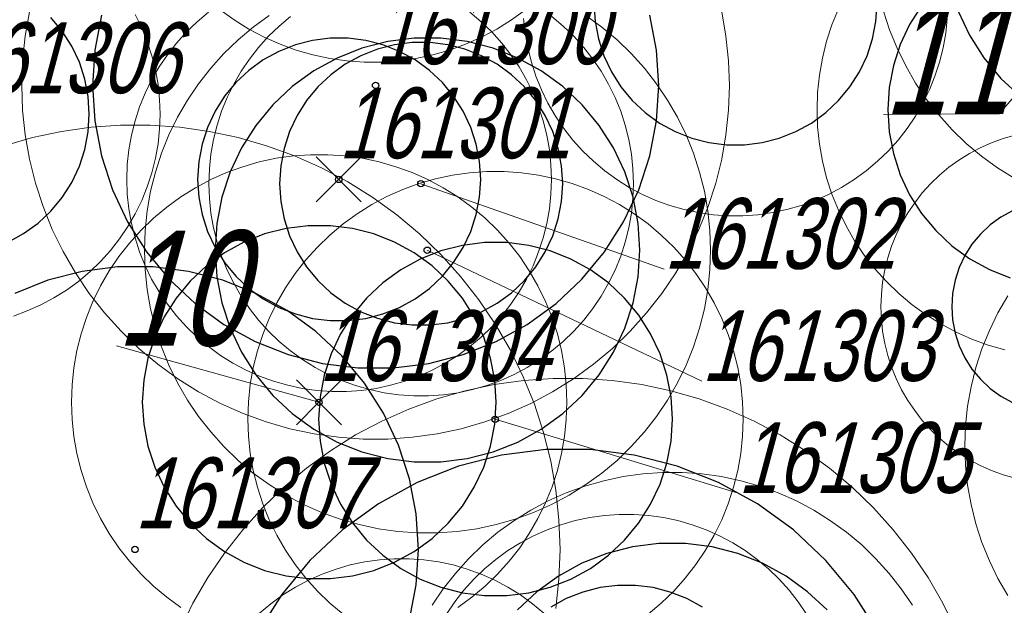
# Model space of a CAD drawing. Header units: metres. Extents: x 7419449 to 7420144, y 5549519 to 5549653.
# Tile 3 of 67: x 7419457 to 7419471, y 5549534 to 5549542. Entities that reach past the tile are written whole.
import ezdxf
from ezdxf.enums import TextEntityAlignment as Align

# ---------------------------------------------------------------- set-up
doc = ezdxf.new("R2010")
doc.units = ezdxf.units.M
doc.layers.add('_4_korony', color=7, linetype='Continuous', lineweight=25, true_color=0x7aa300)
for name, color, linetype, lineweight in [('_4_NUMERY_PIKIET', 7, 'Continuous', 15), ('_4_NUMETY_WNIOSEK', 5, 'Continuous', 15), ('_4_SOD', 30, 'Continuous', 20), ('_4_USUNIĘCIE', 1, 'Continuous', 30)]:
    doc.layers.add(name, color=color, linetype=linetype, lineweight=lineweight)
doc.layers.add('_4_PUNKT_INWENTARYZACYJNY', color=7, linetype='Continuous')
doc.styles.add('STANDARD-Working1250', font='arial.ttf', dxfattribs={"height": 2.5})

# ---------------------------------------------------------------- blocks, each defined once
blk = doc.blocks.new('x')
at = {"layer": '_4_USUNIĘCIE'}
for points in [[(7418062.551, 5544640.429), (7418062.87, 5544640.11), (7418063.188, 5544640.429)], [(7418063.188, 5544639.792), (7418062.87, 5544640.11), (7418062.551, 5544639.792)]]:
    blk.add_lwpolyline(points, dxfattribs=at)
blk = doc.blocks.new('usun. bez dec')
at = {"layer": '_4_USUNIĘCIE', "color": 30, "true_color": 0xf8991e}
for points in [[(-0.318, 0.318), (0.318, -0.318)], [(-0.318, -0.318), (0.318, 0.318)]]:
    blk.add_lwpolyline(points, dxfattribs=at)

msp = doc.modelspace()

# ---------------------------------------------------------------- linework, layer by layer
at = {"layer": '_4_korony', "linetype": 'Continuous', "flags": 128}
for points in [[(7419464.905, 5549542.406), (7419464.921, 5549542.155), (7419464.968, 5549541.909), (7419465.045, 5549541.67), (7419465.152, 5549541.442), (7419465.287, 5549541.23), (7419465.447, 5549541.037), (7419465.63, 5549540.865), (7419465.833, 5549540.717), (7419466.053, 5549540.596), (7419466.287, 5549540.504), (7419466.53, 5549540.441), (7419466.779, 5549540.41), (7419467.031, 5549540.41), (7419467.28, 5549540.441), (7419467.523, 5549540.504), (7419467.757, 5549540.596), (7419467.977, 5549540.717), (7419468.18, 5549540.865), (7419468.363, 5549541.037), (7419468.523, 5549541.23), (7419468.658, 5549541.442), (7419468.765, 5549541.67), (7419468.842, 5549541.909), (7419468.889, 5549542.155), (7419468.905, 5549542.406)], [(7419469.534, 5549542.377), (7419469.366, 5549542.112), (7419469.233, 5549541.828), (7419469.136, 5549541.53), (7419469.077, 5549541.221), (7419469.057, 5549540.908), (7419469.077, 5549540.595), (7419469.136, 5549540.286), (7419469.233, 5549539.988), (7419469.366, 5549539.704), (7419469.534, 5549539.439), (7419469.735, 5549539.197), (7419469.963, 5549538.982), (7419470.217, 5549538.797), (7419470.493, 5549538.646), (7419470.784, 5549538.53)], [(7419456.627, 5549539.033), (7419456.847, 5549539.154), (7419457.05, 5549539.302), (7419457.233, 5549539.474), (7419457.393, 5549539.667), (7419457.528, 5549539.879), (7419457.635, 5549540.107), (7419457.712, 5549540.346), (7419457.759, 5549540.592), (7419457.775, 5549540.843), (7419457.759, 5549541.094), (7419457.712, 5549541.34), (7419457.635, 5549541.579), (7419457.528, 5549541.807), (7419457.393, 5549542.019), (7419457.233, 5549542.212)], [(7419457.946, 5549542.243), (7419457.852, 5549541.749), (7419457.82, 5549541.248), (7419457.852, 5549540.747), (7419457.946, 5549540.253), (7419458.101, 5549539.776), (7419458.315, 5549539.321), (7419458.584, 5549538.897), (7419458.904, 5549538.51), (7419459.27, 5549538.166), (7419459.677, 5549537.871), (7419460.117, 5549537.629), (7419460.584, 5549537.444), (7419461.07, 5549537.319), (7419461.569, 5549537.256), (7419462.071, 5549537.256), (7419462.57, 5549537.319), (7419463.056, 5549537.444), (7419463.523, 5549537.629), (7419463.963, 5549537.871), (7419464.37, 5549538.166), (7419464.736, 5549538.51), (7419465.056, 5549538.897), (7419465.325, 5549539.321), (7419465.539, 5549539.776), (7419465.694, 5549540.253), (7419465.788, 5549540.747), (7419465.82, 5549541.248), (7419465.788, 5549541.749), (7419465.694, 5549542.243)], [(7419470.053, 5549542.299), (7419470.213, 5549541.958), (7419470.415, 5549541.64), (7419470.655, 5549541.349), (7419470.93, 5549541.091), (7419471.235, 5549540.87), (7419471.565, 5549540.689), (7419471.915, 5549540.55), (7419472.28, 5549540.456), (7419472.654, 5549540.409), (7419473.03, 5549540.409), (7419473.404, 5549540.456), (7419473.769, 5549540.55), (7419474.119, 5549540.689), (7419474.449, 5549540.87), (7419474.754, 5549541.091), (7419475.029, 5549541.349), (7419475.269, 5549541.64), (7419475.471, 5549541.958), (7419475.631, 5549542.299)], [(7419470.821, 5549539.479), (7419470.656, 5549539.388), (7419470.504, 5549539.278), (7419470.367, 5549539.149), (7419470.246, 5549539.004), (7419470.146, 5549538.845), (7419470.065, 5549538.674), (7419470.007, 5549538.495), (7419469.972, 5549538.31), (7419469.96, 5549538.122), (7419469.972, 5549537.934), (7419470.007, 5549537.749), (7419470.065, 5549537.57), (7419470.146, 5549537.399), (7419470.246, 5549537.24), (7419470.367, 5549537.095), (7419470.504, 5549536.966), (7419470.656, 5549536.856), (7419470.821, 5549536.765)], [(7419462.3, 5549533.696), (7419462.394, 5549534.19), (7419462.426, 5549534.691), (7419462.394, 5549535.192), (7419462.3, 5549535.686), (7419462.145, 5549536.163), (7419461.931, 5549536.618), (7419461.662, 5549537.042), (7419461.342, 5549537.429), (7419460.976, 5549537.773), (7419460.569, 5549538.068), (7419460.129, 5549538.31), (7419459.662, 5549538.495), (7419459.176, 5549538.62), (7419458.677, 5549538.683), (7419458.175, 5549538.683), (7419457.676, 5549538.62), (7419457.19, 5549538.495), (7419456.723, 5549538.31)], [(7419468.92, 5549533.521), (7419468.583, 5549534.051), (7419468.183, 5549534.535), (7419467.725, 5549534.965), (7419467.217, 5549535.334), (7419466.667, 5549535.636), (7419466.083, 5549535.867), (7419465.475, 5549536.023), (7419464.852, 5549536.102), (7419464.224, 5549536.102), (7419463.601, 5549536.023), (7419462.993, 5549535.867), (7419462.409, 5549535.636), (7419461.859, 5549535.334), (7419461.351, 5549534.965), (7419460.893, 5549534.535), (7419460.493, 5549534.051), (7419460.156, 5549533.521)], [(7419468.199, 5549533.834), (7419467.924, 5549534.092), (7419467.619, 5549534.313), (7419467.289, 5549534.494), (7419466.939, 5549534.633), (7419466.574, 5549534.727), (7419466.2, 5549534.774), (7419465.824, 5549534.774), (7419465.45, 5549534.727), (7419465.085, 5549534.633), (7419464.735, 5549534.494), (7419464.405, 5549534.313), (7419464.1, 5549534.092), (7419463.825, 5549533.834)], [(7419466.438, 5549533.875), (7419466.218, 5549533.996), (7419465.984, 5549534.088), (7419465.741, 5549534.151), (7419465.492, 5549534.182), (7419465.24, 5549534.182), (7419464.991, 5549534.151), (7419464.748, 5549534.088), (7419464.514, 5549533.996), (7419464.294, 5549533.875)]]:
    msp.add_lwpolyline(points, dxfattribs=at)
for points in [[(7419463.305, 5549539.921), (7419463.289, 5549540.172), (7419463.242, 5549540.418), (7419463.165, 5549540.657), (7419463.058, 5549540.885), (7419462.923, 5549541.097), (7419462.763, 5549541.29), (7419462.58, 5549541.462), (7419462.377, 5549541.61), (7419462.157, 5549541.731), (7419461.923, 5549541.823), (7419461.68, 5549541.886), (7419461.431, 5549541.917), (7419461.179, 5549541.917), (7419460.93, 5549541.886), (7419460.687, 5549541.823), (7419460.453, 5549541.731), (7419460.233, 5549541.61), (7419460.03, 5549541.462), (7419459.847, 5549541.29), (7419459.687, 5549541.097), (7419459.552, 5549540.885), (7419459.445, 5549540.657), (7419459.368, 5549540.418), (7419459.321, 5549540.172), (7419459.305, 5549539.921), (7419459.321, 5549539.67), (7419459.368, 5549539.424), (7419459.445, 5549539.185), (7419459.552, 5549538.957), (7419459.687, 5549538.745), (7419459.847, 5549538.552), (7419460.03, 5549538.38), (7419460.233, 5549538.232), (7419460.453, 5549538.111), (7419460.687, 5549538.019), (7419460.93, 5549537.956), (7419461.179, 5549537.925), (7419461.431, 5549537.925), (7419461.68, 5549537.956), (7419461.923, 5549538.019), (7419462.157, 5549538.111), (7419462.377, 5549538.232), (7419462.58, 5549538.38), (7419462.763, 5549538.552), (7419462.923, 5549538.745), (7419463.058, 5549538.957), (7419463.165, 5549539.185), (7419463.242, 5549539.424), (7419463.289, 5549539.67)], [(7419465.554, 5549538.922), (7419465.53, 5549539.298), (7419465.46, 5549539.668), (7419465.343, 5549540.026), (7419465.183, 5549540.367), (7419464.981, 5549540.685), (7419464.741, 5549540.976), (7419464.466, 5549541.234), (7419464.161, 5549541.455), (7419463.831, 5549541.636), (7419463.481, 5549541.775), (7419463.116, 5549541.869), (7419462.742, 5549541.916), (7419462.366, 5549541.916), (7419461.992, 5549541.869), (7419461.627, 5549541.775), (7419461.277, 5549541.636), (7419460.947, 5549541.455), (7419460.642, 5549541.234), (7419460.367, 5549540.976), (7419460.127, 5549540.685), (7419459.925, 5549540.367), (7419459.765, 5549540.026), (7419459.648, 5549539.668), (7419459.578, 5549539.298), (7419459.554, 5549538.922), (7419459.578, 5549538.546), (7419459.648, 5549538.176), (7419459.765, 5549537.818), (7419459.925, 5549537.477), (7419460.127, 5549537.159), (7419460.367, 5549536.868), (7419460.642, 5549536.61), (7419460.947, 5549536.389), (7419461.277, 5549536.208), (7419461.627, 5549536.069), (7419461.992, 5549535.975), (7419462.366, 5549535.928), (7419462.742, 5549535.928), (7419463.116, 5549535.975), (7419463.481, 5549536.069), (7419463.831, 5549536.208), (7419464.161, 5549536.389), (7419464.466, 5549536.61), (7419464.741, 5549536.868), (7419464.981, 5549537.159), (7419465.183, 5549537.477), (7419465.343, 5549537.818), (7419465.46, 5549538.176), (7419465.53, 5549538.546)], [(7419464.464, 5549539.86), (7419464.448, 5549540.111), (7419464.401, 5549540.357), (7419464.324, 5549540.596), (7419464.217, 5549540.824), (7419464.082, 5549541.036), (7419463.922, 5549541.229), (7419463.739, 5549541.401), (7419463.536, 5549541.549), (7419463.316, 5549541.67), (7419463.082, 5549541.762), (7419462.839, 5549541.825), (7419462.59, 5549541.856), (7419462.338, 5549541.856), (7419462.089, 5549541.825), (7419461.846, 5549541.762), (7419461.612, 5549541.67), (7419461.392, 5549541.549), (7419461.189, 5549541.401), (7419461.006, 5549541.229), (7419460.846, 5549541.036), (7419460.711, 5549540.824), (7419460.604, 5549540.596), (7419460.527, 5549540.357), (7419460.48, 5549540.111), (7419460.464, 5549539.86), (7419460.48, 5549539.609), (7419460.527, 5549539.363), (7419460.604, 5549539.124), (7419460.711, 5549538.896), (7419460.846, 5549538.684), (7419461.006, 5549538.491), (7419461.189, 5549538.319), (7419461.392, 5549538.171), (7419461.612, 5549538.05), (7419461.846, 5549537.958), (7419462.089, 5549537.895), (7419462.338, 5549537.864), (7419462.59, 5549537.864), (7419462.839, 5549537.895), (7419463.082, 5549537.958), (7419463.316, 5549538.05), (7419463.536, 5549538.171), (7419463.739, 5549538.319), (7419463.922, 5549538.491), (7419464.082, 5549538.684), (7419464.217, 5549538.896), (7419464.324, 5549539.124), (7419464.401, 5549539.363), (7419464.448, 5549539.609)], [(7419463.524, 5549536.772), (7419463.504, 5549537.085), (7419463.445, 5549537.394), (7419463.348, 5549537.692), (7419463.215, 5549537.976), (7419463.047, 5549538.241), (7419462.846, 5549538.483), (7419462.618, 5549538.698), (7419462.364, 5549538.883), (7419462.088, 5549539.034), (7419461.797, 5549539.15), (7419461.492, 5549539.228), (7419461.181, 5549539.267), (7419460.867, 5549539.267), (7419460.556, 5549539.228), (7419460.251, 5549539.15), (7419459.96, 5549539.034), (7419459.684, 5549538.883), (7419459.43, 5549538.698), (7419459.202, 5549538.483), (7419459.001, 5549538.241), (7419458.833, 5549537.976), (7419458.7, 5549537.692), (7419458.603, 5549537.394), (7419458.544, 5549537.085), (7419458.524, 5549536.772), (7419458.544, 5549536.459), (7419458.603, 5549536.15), (7419458.7, 5549535.852), (7419458.833, 5549535.568), (7419459.001, 5549535.303), (7419459.202, 5549535.061), (7419459.43, 5549534.846), (7419459.684, 5549534.661), (7419459.96, 5549534.51), (7419460.251, 5549534.394), (7419460.556, 5549534.316), (7419460.867, 5549534.277), (7419461.181, 5549534.277), (7419461.492, 5549534.316), (7419461.797, 5549534.394), (7419462.088, 5549534.51), (7419462.364, 5549534.661), (7419462.618, 5549534.846), (7419462.846, 5549535.061), (7419463.047, 5549535.303), (7419463.215, 5549535.568), (7419463.348, 5549535.852), (7419463.445, 5549536.15), (7419463.504, 5549536.459)], [(7419466.015, 5549536.533), (7419465.995, 5549536.846), (7419465.936, 5549537.155), (7419465.839, 5549537.453), (7419465.706, 5549537.737), (7419465.538, 5549538.002), (7419465.337, 5549538.244), (7419465.109, 5549538.459), (7419464.855, 5549538.644), (7419464.579, 5549538.795), (7419464.288, 5549538.911), (7419463.983, 5549538.989), (7419463.672, 5549539.028), (7419463.358, 5549539.028), (7419463.047, 5549538.989), (7419462.742, 5549538.911), (7419462.451, 5549538.795), (7419462.175, 5549538.644), (7419461.921, 5549538.459), (7419461.693, 5549538.244), (7419461.492, 5549538.002), (7419461.324, 5549537.737), (7419461.191, 5549537.453), (7419461.094, 5549537.155), (7419461.035, 5549536.846), (7419461.015, 5549536.533), (7419461.035, 5549536.22), (7419461.094, 5549535.911), (7419461.191, 5549535.613), (7419461.324, 5549535.329), (7419461.492, 5549535.064), (7419461.693, 5549534.822), (7419461.921, 5549534.607), (7419462.175, 5549534.422), (7419462.451, 5549534.271), (7419462.742, 5549534.155), (7419463.047, 5549534.077), (7419463.358, 5549534.038), (7419463.672, 5549534.038), (7419463.983, 5549534.077), (7419464.288, 5549534.155), (7419464.579, 5549534.271), (7419464.855, 5549534.422), (7419465.109, 5549534.607), (7419465.337, 5549534.822), (7419465.538, 5549535.064), (7419465.706, 5549535.329), (7419465.839, 5549535.613), (7419465.936, 5549535.911), (7419465.995, 5549536.22)]]:
    msp.add_lwpolyline(points, close=True, dxfattribs=at)
at = {"layer": '_4_NUMERY_PIKIET'}
for points in [[(7419462.46, 5549539.86), (7419465.896, 5549538.653)], [(7419462.55, 5549538.92), (7419466.429, 5549537.068)], [(7419463.51, 5549536.53), (7419466.942, 5549535.485)]]:
    msp.add_lwpolyline(points, dxfattribs=at)
at = {"layer": '_4_NUMETY_WNIOSEK'}
for points in [[(7419468.997, 5549540.837), (7419470.629, 5549540.85), (7419472.84, 5549543.4)], [(7419458.158, 5549537.566), (7419461.02, 5549536.77)]]:
    msp.add_lwpolyline(points, dxfattribs=at)
at = {"layer": '_4_PUNKT_INWENTARYZACYJNY'}
for centre in [(7419461.82, 5549541.25), (7419461.3, 5549539.92), (7419462.46, 5549539.86), (7419462.55, 5549538.92), (7419461.02, 5549536.77), (7419463.51, 5549536.53), (7419458.42, 5549534.69)]:
    msp.add_circle(centre, 0.045, dxfattribs=at)
at = {"layer": '_4_SOD', "flags": 128}
for points in [[(7419459.626, 5549542.32), (7419459.824, 5549542.176), (7419460.031, 5549542.047), (7419460.247, 5549541.932), (7419460.47, 5549541.833), (7419460.699, 5549541.749), (7419460.934, 5549541.682), (7419461.173, 5549541.631), (7419461.415, 5549541.597), (7419461.659, 5549541.58), (7419461.903, 5549541.58), (7419462.147, 5549541.597), (7419462.389, 5549541.631), (7419462.628, 5549541.682), (7419462.863, 5549541.749), (7419463.092, 5549541.833), (7419463.315, 5549541.932), (7419463.531, 5549542.047), (7419463.738, 5549542.176), (7419463.936, 5549542.32)], [(7419468.36, 5549542.332), (7419468.268, 5549542.105), (7419468.193, 5549541.873), (7419468.133, 5549541.636), (7419468.091, 5549541.395), (7419468.066, 5549541.152), (7419468.057, 5549540.908), (7419468.066, 5549540.664), (7419468.091, 5549540.421), (7419468.133, 5549540.18), (7419468.193, 5549539.943), (7419468.268, 5549539.711), (7419468.36, 5549539.484), (7419468.467, 5549539.265), (7419468.589, 5549539.053), (7419468.725, 5549538.851), (7419468.876, 5549538.658), (7419469.039, 5549538.477), (7419469.215, 5549538.307), (7419469.402, 5549538.15), (7419469.6, 5549538.006), (7419469.807, 5549537.877), (7419470.023, 5549537.762), (7419470.246, 5549537.663), (7419470.475, 5549537.579), (7419470.71, 5549537.512)], [(7419456.702, 5549537.99), (7419456.899, 5549538.061), (7419457.09, 5549538.147), (7419457.275, 5549538.245), (7419457.453, 5549538.356), (7419457.622, 5549538.479), (7419457.782, 5549538.614), (7419457.933, 5549538.759), (7419458.073, 5549538.915), (7419458.202, 5549539.08), (7419458.319, 5549539.253), (7419458.424, 5549539.435), (7419458.516, 5549539.623), (7419458.594, 5549539.817), (7419458.659, 5549540.016), (7419458.709, 5549540.219), (7419458.746, 5549540.425), (7419458.768, 5549540.634), (7419458.775, 5549540.843), (7419458.768, 5549541.052), (7419458.746, 5549541.261), (7419458.709, 5549541.467), (7419458.659, 5549541.67), (7419458.594, 5549541.869), (7419458.516, 5549542.063), (7419458.424, 5549542.251)], [(7419456.929, 5549542.288), (7419456.869, 5549541.944), (7419456.832, 5549541.597), (7419456.82, 5549541.248), (7419456.832, 5549540.899), (7419456.869, 5549540.552), (7419456.929, 5549540.208), (7419457.014, 5549539.87), (7419457.122, 5549539.538), (7419457.252, 5549539.214), (7419457.405, 5549538.901), (7419457.58, 5549538.598), (7419457.775, 5549538.309), (7419457.99, 5549538.034), (7419458.223, 5549537.775), (7419458.474, 5549537.532), (7419458.742, 5549537.308), (7419459.024, 5549537.103), (7419459.32, 5549536.918), (7419459.628, 5549536.754), (7419459.947, 5549536.612), (7419460.275, 5549536.493), (7419460.61, 5549536.397), (7419460.952, 5549536.324), (7419461.297, 5549536.275), (7419461.646, 5549536.251), (7419461.994, 5549536.251), (7419462.343, 5549536.275), (7419462.688, 5549536.324), (7419463.03, 5549536.397), (7419463.365, 5549536.493), (7419463.693, 5549536.612), (7419464.012, 5549536.754), (7419464.32, 5549536.918), (7419464.616, 5549537.103), (7419464.898, 5549537.308), (7419465.166, 5549537.532), (7419465.417, 5549537.775), (7419465.65, 5549538.034), (7419465.865, 5549538.309), (7419466.06, 5549538.598), (7419466.235, 5549538.901), (7419466.388, 5549539.214), (7419466.518, 5549539.538), (7419466.626, 5549539.87), (7419466.711, 5549540.208), (7419466.771, 5549540.552), (7419466.808, 5549540.899), (7419466.82, 5549541.248), (7419466.808, 5549541.597), (7419466.771, 5549541.944), (7419466.711, 5549542.288)], [(7419459.458, 5549542.285), (7419459.298, 5549542.15), (7419459.147, 5549542.005), (7419459.007, 5549541.849), (7419458.878, 5549541.684), (7419458.761, 5549541.511), (7419458.656, 5549541.329), (7419458.564, 5549541.141), (7419458.486, 5549540.947), (7419458.421, 5549540.748), (7419458.371, 5549540.545), (7419458.334, 5549540.339), (7419458.312, 5549540.13), (7419458.305, 5549539.921), (7419458.312, 5549539.712), (7419458.334, 5549539.503), (7419458.371, 5549539.297), (7419458.421, 5549539.094), (7419458.486, 5549538.895), (7419458.564, 5549538.701), (7419458.656, 5549538.513), (7419458.761, 5549538.331), (7419458.878, 5549538.158), (7419459.007, 5549537.993), (7419459.147, 5549537.837), (7419459.298, 5549537.692), (7419459.458, 5549537.557), (7419459.627, 5549537.434), (7419459.805, 5549537.323), (7419459.99, 5549537.225), (7419460.181, 5549537.139), (7419460.378, 5549537.068), (7419460.579, 5549537.01), (7419460.784, 5549536.967), (7419460.991, 5549536.937), (7419461.2, 5549536.923), (7419461.41, 5549536.923), (7419461.619, 5549536.937), (7419461.826, 5549536.967), (7419462.031, 5549537.01), (7419462.232, 5549537.068), (7419462.429, 5549537.139), (7419462.62, 5549537.225), (7419462.805, 5549537.323), (7419462.983, 5549537.434), (7419463.152, 5549537.557), (7419463.312, 5549537.692), (7419463.463, 5549537.837), (7419463.603, 5549537.993), (7419463.732, 5549538.158), (7419463.849, 5549538.331), (7419463.954, 5549538.513), (7419464.046, 5549538.701), (7419464.124, 5549538.895), (7419464.189, 5549539.094), (7419464.239, 5549539.297), (7419464.276, 5549539.503), (7419464.298, 5549539.712), (7419464.305, 5549539.921), (7419464.298, 5549540.13), (7419464.276, 5549540.339), (7419464.239, 5549540.545), (7419464.189, 5549540.748), (7419464.124, 5549540.947), (7419464.046, 5549541.141), (7419463.954, 5549541.329), (7419463.849, 5549541.511), (7419463.732, 5549541.684), (7419463.603, 5549541.849), (7419463.463, 5549542.005), (7419463.312, 5549542.15), (7419463.152, 5549542.285)], [(7419460.317, 5549542.238), (7419460.091, 5549542.074), (7419459.877, 5549541.895), (7419459.677, 5549541.701), (7419459.49, 5549541.493), (7419459.318, 5549541.273), (7419459.162, 5549541.042), (7419459.022, 5549540.8), (7419458.9, 5549540.549), (7419458.795, 5549540.29), (7419458.709, 5549540.025), (7419458.641, 5549539.754), (7419458.593, 5549539.479), (7419458.564, 5549539.201), (7419458.554, 5549538.922), (7419458.564, 5549538.643), (7419458.593, 5549538.365), (7419458.641, 5549538.09), (7419458.709, 5549537.819), (7419458.795, 5549537.554), (7419458.9, 5549537.295), (7419459.022, 5549537.044), (7419459.162, 5549536.802), (7419459.318, 5549536.571), (7419459.49, 5549536.351), (7419459.677, 5549536.143), (7419459.877, 5549535.949), (7419460.091, 5549535.77), (7419460.317, 5549535.606), (7419460.554, 5549535.458), (7419460.801, 5549535.327), (7419461.056, 5549535.213), (7419461.318, 5549535.118), (7419461.586, 5549535.041), (7419461.859, 5549534.983), (7419462.136, 5549534.944), (7419462.414, 5549534.924), (7419462.694, 5549534.924), (7419462.972, 5549534.944), (7419463.249, 5549534.983), (7419463.522, 5549535.041), (7419463.79, 5549535.118), (7419464.052, 5549535.213), (7419464.307, 5549535.327), (7419464.554, 5549535.458), (7419464.791, 5549535.606), (7419465.017, 5549535.77), (7419465.231, 5549535.949), (7419465.431, 5549536.143), (7419465.618, 5549536.351), (7419465.79, 5549536.571), (7419465.946, 5549536.802), (7419466.086, 5549537.044), (7419466.208, 5549537.295), (7419466.313, 5549537.554), (7419466.399, 5549537.819), (7419466.467, 5549538.09), (7419466.515, 5549538.365), (7419466.544, 5549538.643), (7419466.554, 5549538.922), (7419466.544, 5549539.201), (7419466.515, 5549539.479), (7419466.467, 5549539.754), (7419466.399, 5549540.025), (7419466.313, 5549540.29), (7419466.208, 5549540.549), (7419466.086, 5549540.8), (7419465.946, 5549541.042), (7419465.79, 5549541.273), (7419465.618, 5549541.493), (7419465.431, 5549541.701), (7419465.231, 5549541.895), (7419465.017, 5549542.074), (7419464.791, 5549542.238)], [(7419460.617, 5549542.224), (7419460.457, 5549542.089), (7419460.306, 5549541.944), (7419460.166, 5549541.788), (7419460.037, 5549541.623), (7419459.92, 5549541.45), (7419459.815, 5549541.268), (7419459.723, 5549541.08), (7419459.645, 5549540.886), (7419459.58, 5549540.687), (7419459.53, 5549540.484), (7419459.493, 5549540.278), (7419459.471, 5549540.069), (7419459.464, 5549539.86), (7419459.471, 5549539.651), (7419459.493, 5549539.442), (7419459.53, 5549539.236), (7419459.58, 5549539.033), (7419459.645, 5549538.834), (7419459.723, 5549538.64), (7419459.815, 5549538.452), (7419459.92, 5549538.27), (7419460.037, 5549538.097), (7419460.166, 5549537.932), (7419460.306, 5549537.776), (7419460.457, 5549537.631), (7419460.617, 5549537.496), (7419460.786, 5549537.373), (7419460.964, 5549537.262), (7419461.149, 5549537.164), (7419461.34, 5549537.078), (7419461.537, 5549537.007), (7419461.738, 5549536.949), (7419461.943, 5549536.906), (7419462.15, 5549536.876), (7419462.359, 5549536.862), (7419462.569, 5549536.862), (7419462.778, 5549536.876), (7419462.985, 5549536.906), (7419463.19, 5549536.949), (7419463.391, 5549537.007), (7419463.588, 5549537.078), (7419463.779, 5549537.164), (7419463.964, 5549537.262), (7419464.142, 5549537.373), (7419464.311, 5549537.496), (7419464.471, 5549537.631), (7419464.622, 5549537.776), (7419464.762, 5549537.932), (7419464.891, 5549538.097), (7419465.008, 5549538.27), (7419465.113, 5549538.452), (7419465.205, 5549538.64), (7419465.283, 5549538.834), (7419465.348, 5549539.033), (7419465.398, 5549539.236), (7419465.435, 5549539.442), (7419465.457, 5549539.651), (7419465.464, 5549539.86), (7419465.457, 5549540.069), (7419465.435, 5549540.278), (7419465.398, 5549540.484), (7419465.348, 5549540.687), (7419465.283, 5549540.886), (7419465.205, 5549541.08), (7419465.113, 5549541.268), (7419465.008, 5549541.45), (7419464.891, 5549541.623), (7419464.762, 5549541.788), (7419464.622, 5549541.944), (7419464.471, 5549542.089), (7419464.311, 5549542.224)], [(7419463.912, 5549542.197), (7419463.934, 5549541.988), (7419463.971, 5549541.782), (7419464.021, 5549541.579), (7419464.086, 5549541.38), (7419464.164, 5549541.186), (7419464.256, 5549540.998), (7419464.361, 5549540.816), (7419464.478, 5549540.643), (7419464.607, 5549540.478), (7419464.747, 5549540.322), (7419464.898, 5549540.177), (7419465.058, 5549540.042), (7419465.227, 5549539.919), (7419465.405, 5549539.808), (7419465.59, 5549539.71), (7419465.781, 5549539.624), (7419465.978, 5549539.553), (7419466.179, 5549539.495), (7419466.384, 5549539.452), (7419466.591, 5549539.422), (7419466.8, 5549539.408), (7419467.01, 5549539.408), (7419467.219, 5549539.422), (7419467.426, 5549539.452), (7419467.631, 5549539.495), (7419467.832, 5549539.553), (7419468.029, 5549539.624), (7419468.22, 5549539.71), (7419468.405, 5549539.808), (7419468.583, 5549539.919), (7419468.752, 5549540.042), (7419468.912, 5549540.177), (7419469.063, 5549540.322), (7419469.203, 5549540.478), (7419469.332, 5549540.643), (7419469.449, 5549540.816), (7419469.554, 5549540.998), (7419469.646, 5549541.186), (7419469.724, 5549541.38), (7419469.789, 5549541.579), (7419469.839, 5549541.782), (7419469.876, 5549541.988), (7419469.898, 5549542.197)], [(7419468.997, 5549542.3), (7419469.083, 5549542.035), (7419469.188, 5549541.776), (7419469.31, 5549541.525), (7419469.45, 5549541.283), (7419469.606, 5549541.052), (7419469.778, 5549540.832), (7419469.965, 5549540.624), (7419470.165, 5549540.43), (7419470.379, 5549540.251), (7419470.605, 5549540.087), (7419470.842, 5549539.939)], [(7419464.368, 5549533.856), (7419464.411, 5549534.272), (7419464.426, 5549534.691), (7419464.411, 5549535.11), (7419464.368, 5549535.526), (7419464.295, 5549535.938), (7419464.194, 5549536.345), (7419464.064, 5549536.743), (7419463.907, 5549537.131), (7419463.724, 5549537.508), (7419463.514, 5549537.871), (7419463.28, 5549538.218), (7419463.022, 5549538.548), (7419462.742, 5549538.859), (7419462.441, 5549539.15), (7419462.12, 5549539.419), (7419461.781, 5549539.665), (7419461.426, 5549539.887), (7419461.056, 5549540.084), (7419460.674, 5549540.254), (7419460.28, 5549540.397), (7419459.878, 5549540.513), (7419459.468, 5549540.6), (7419459.053, 5549540.658), (7419458.635, 5549540.687), (7419458.217, 5549540.687), (7419457.799, 5549540.658), (7419457.384, 5549540.6), (7419456.974, 5549540.513), (7419456.572, 5549540.397)], [(7419470.855, 5549540.548), (7419470.687, 5549540.5), (7419470.523, 5549540.44), (7419470.364, 5549540.369), (7419470.21, 5549540.287), (7419470.062, 5549540.195), (7419469.921, 5549540.092), (7419469.787, 5549539.98), (7419469.662, 5549539.859), (7419469.545, 5549539.729), (7419469.437, 5549539.591), (7419469.34, 5549539.447), (7419469.253, 5549539.296), (7419469.176, 5549539.139), (7419469.111, 5549538.977), (7419469.057, 5549538.811), (7419469.015, 5549538.642), (7419468.984, 5549538.47), (7419468.966, 5549538.296), (7419468.96, 5549538.122), (7419468.966, 5549537.948), (7419468.984, 5549537.774), (7419469.015, 5549537.602), (7419469.057, 5549537.433), (7419469.111, 5549537.267), (7419469.176, 5549537.105), (7419469.253, 5549536.948), (7419469.34, 5549536.797), (7419469.437, 5549536.653), (7419469.545, 5549536.515), (7419469.662, 5549536.385), (7419469.787, 5549536.264), (7419469.921, 5549536.152), (7419470.062, 5549536.049), (7419470.21, 5549535.957), (7419470.364, 5549535.875), (7419470.523, 5549535.804), (7419470.687, 5549535.744), (7419470.855, 5549535.696)], [(7419462.981, 5549533.87), (7419463.179, 5549534.014), (7419463.366, 5549534.171), (7419463.542, 5549534.341), (7419463.705, 5549534.522), (7419463.856, 5549534.715), (7419463.992, 5549534.917), (7419464.114, 5549535.129), (7419464.221, 5549535.348), (7419464.313, 5549535.575), (7419464.388, 5549535.807), (7419464.448, 5549536.044), (7419464.49, 5549536.285), (7419464.515, 5549536.528), (7419464.524, 5549536.772), (7419464.515, 5549537.016), (7419464.49, 5549537.259), (7419464.448, 5549537.5), (7419464.388, 5549537.737), (7419464.313, 5549537.969), (7419464.221, 5549538.196), (7419464.114, 5549538.415), (7419463.992, 5549538.627), (7419463.856, 5549538.829), (7419463.705, 5549539.022), (7419463.542, 5549539.203), (7419463.366, 5549539.373), (7419463.179, 5549539.53), (7419462.981, 5549539.674), (7419462.774, 5549539.803), (7419462.558, 5549539.918), (7419462.335, 5549540.017), (7419462.106, 5549540.101), (7419461.871, 5549540.168), (7419461.632, 5549540.219), (7419461.39, 5549540.253), (7419461.146, 5549540.27), (7419460.902, 5549540.27), (7419460.658, 5549540.253), (7419460.416, 5549540.219), (7419460.177, 5549540.168), (7419459.942, 5549540.101), (7419459.713, 5549540.017), (7419459.49, 5549539.918), (7419459.274, 5549539.803), (7419459.067, 5549539.674), (7419458.869, 5549539.53), (7419458.682, 5549539.373), (7419458.506, 5549539.203), (7419458.343, 5549539.022), (7419458.192, 5549538.829), (7419458.056, 5549538.627), (7419457.934, 5549538.415), (7419457.827, 5549538.196), (7419457.735, 5549537.969), (7419457.66, 5549537.737), (7419457.6, 5549537.5), (7419457.558, 5549537.259), (7419457.533, 5549537.016), (7419457.524, 5549536.772), (7419457.533, 5549536.528), (7419457.558, 5549536.285), (7419457.6, 5549536.044), (7419457.66, 5549535.807), (7419457.735, 5549535.575), (7419457.827, 5549535.348), (7419457.934, 5549535.129), (7419458.056, 5549534.917), (7419458.192, 5549534.715), (7419458.343, 5549534.522), (7419458.506, 5549534.341), (7419458.682, 5549534.171), (7419458.869, 5549534.014), (7419459.067, 5549533.87)], [(7419465.67, 5549533.775), (7419465.857, 5549533.932), (7419466.033, 5549534.102), (7419466.196, 5549534.283), (7419466.347, 5549534.476), (7419466.483, 5549534.678), (7419466.605, 5549534.89), (7419466.712, 5549535.109), (7419466.804, 5549535.336), (7419466.879, 5549535.568), (7419466.939, 5549535.805), (7419466.981, 5549536.046), (7419467.006, 5549536.289), (7419467.015, 5549536.533), (7419467.006, 5549536.777), (7419466.981, 5549537.02), (7419466.939, 5549537.261), (7419466.879, 5549537.498), (7419466.804, 5549537.73), (7419466.712, 5549537.957), (7419466.605, 5549538.176), (7419466.483, 5549538.388), (7419466.347, 5549538.59), (7419466.196, 5549538.783), (7419466.033, 5549538.964), (7419465.857, 5549539.134), (7419465.67, 5549539.291), (7419465.472, 5549539.435), (7419465.265, 5549539.564), (7419465.049, 5549539.679), (7419464.826, 5549539.778), (7419464.597, 5549539.862), (7419464.362, 5549539.929), (7419464.123, 5549539.98), (7419463.881, 5549540.014), (7419463.637, 5549540.031), (7419463.393, 5549540.031), (7419463.149, 5549540.014), (7419462.907, 5549539.98), (7419462.668, 5549539.929), (7419462.433, 5549539.862), (7419462.204, 5549539.778), (7419461.981, 5549539.679), (7419461.765, 5549539.564), (7419461.558, 5549539.435), (7419461.36, 5549539.291), (7419461.173, 5549539.134), (7419460.997, 5549538.964), (7419460.834, 5549538.783), (7419460.683, 5549538.59), (7419460.547, 5549538.388), (7419460.425, 5549538.176), (7419460.318, 5549537.957), (7419460.226, 5549537.73), (7419460.151, 5549537.498), (7419460.091, 5549537.261), (7419460.049, 5549537.02), (7419460.024, 5549536.777), (7419460.015, 5549536.533), (7419460.024, 5549536.289), (7419460.049, 5549536.046), (7419460.091, 5549535.805), (7419460.151, 5549535.568), (7419460.226, 5549535.336), (7419460.318, 5549535.109), (7419460.425, 5549534.89), (7419460.547, 5549534.678), (7419460.683, 5549534.476), (7419460.834, 5549534.283), (7419460.997, 5549534.102), (7419461.173, 5549533.932), (7419461.36, 5549533.775)], [(7419470.754, 5549538.277), (7419470.614, 5549538.035), (7419470.492, 5549537.784), (7419470.387, 5549537.525), (7419470.301, 5549537.26), (7419470.233, 5549536.989), (7419470.185, 5549536.714), (7419470.156, 5549536.436), (7419470.146, 5549536.157), (7419470.156, 5549535.878), (7419470.185, 5549535.6), (7419470.233, 5549535.325), (7419470.301, 5549535.054), (7419470.387, 5549534.789), (7419470.492, 5549534.53), (7419470.614, 5549534.279), (7419470.754, 5549534.037)], [(7419470.019, 5549533.552), (7419469.836, 5549533.929), (7419469.626, 5549534.292), (7419469.392, 5549534.639), (7419469.134, 5549534.969), (7419468.854, 5549535.28), (7419468.553, 5549535.571), (7419468.232, 5549535.84), (7419467.893, 5549536.086), (7419467.538, 5549536.308), (7419467.168, 5549536.505), (7419466.786, 5549536.675), (7419466.392, 5549536.818), (7419465.99, 5549536.934), (7419465.58, 5549537.021), (7419465.165, 5549537.079), (7419464.747, 5549537.108), (7419464.329, 5549537.108), (7419463.911, 5549537.079), (7419463.496, 5549537.021), (7419463.086, 5549536.934), (7419462.684, 5549536.818), (7419462.29, 5549536.675), (7419461.908, 5549536.505), (7419461.538, 5549536.308), (7419461.183, 5549536.086), (7419460.844, 5549535.84), (7419460.523, 5549535.571), (7419460.222, 5549535.28), (7419459.942, 5549534.969), (7419459.684, 5549534.639), (7419459.45, 5549534.292), (7419459.24, 5549533.929), (7419459.057, 5549533.552)], [(7419469.404, 5549533.9), (7419469.248, 5549534.131), (7419469.076, 5549534.351), (7419468.889, 5549534.559), (7419468.689, 5549534.753), (7419468.475, 5549534.932), (7419468.249, 5549535.096), (7419468.012, 5549535.244), (7419467.765, 5549535.375), (7419467.51, 5549535.489), (7419467.248, 5549535.584), (7419466.98, 5549535.661), (7419466.707, 5549535.719), (7419466.43, 5549535.758), (7419466.152, 5549535.778), (7419465.872, 5549535.778), (7419465.594, 5549535.758), (7419465.317, 5549535.719), (7419465.044, 5549535.661), (7419464.776, 5549535.584), (7419464.514, 5549535.489), (7419464.259, 5549535.375), (7419464.012, 5549535.244), (7419463.775, 5549535.096), (7419463.549, 5549534.932), (7419463.335, 5549534.753), (7419463.135, 5549534.559), (7419462.948, 5549534.351), (7419462.776, 5549534.131), (7419462.62, 5549533.9)], [(7419467.91, 5549533.776), (7419467.793, 5549533.949), (7419467.664, 5549534.114), (7419467.524, 5549534.27), (7419467.373, 5549534.415), (7419467.213, 5549534.55), (7419467.044, 5549534.673), (7419466.866, 5549534.784), (7419466.681, 5549534.882), (7419466.49, 5549534.968), (7419466.293, 5549535.039), (7419466.092, 5549535.097), (7419465.887, 5549535.14), (7419465.68, 5549535.17), (7419465.471, 5549535.184), (7419465.261, 5549535.184), (7419465.052, 5549535.17), (7419464.845, 5549535.14), (7419464.64, 5549535.097), (7419464.439, 5549535.039), (7419464.242, 5549534.968), (7419464.051, 5549534.882), (7419463.866, 5549534.784), (7419463.688, 5549534.673), (7419463.519, 5549534.55), (7419463.359, 5549534.415), (7419463.208, 5549534.27), (7419463.068, 5549534.114), (7419462.939, 5549533.949), (7419462.822, 5549533.776)], [(7419464.195, 5549533.788), (7419464.035, 5549533.923), (7419463.866, 5549534.046), (7419463.688, 5549534.157), (7419463.503, 5549534.255), (7419463.312, 5549534.341), (7419463.115, 5549534.412), (7419462.914, 5549534.47), (7419462.709, 5549534.513), (7419462.502, 5549534.543), (7419462.293, 5549534.557), (7419462.083, 5549534.557), (7419461.874, 5549534.543), (7419461.667, 5549534.513), (7419461.462, 5549534.47), (7419461.261, 5549534.412), (7419461.064, 5549534.341), (7419460.873, 5549534.255), (7419460.688, 5549534.157), (7419460.51, 5549534.046), (7419460.341, 5549533.923), (7419460.181, 5549533.788)]]:
    msp.add_lwpolyline(points, dxfattribs=at)

# ---------------------------------------------------------------- block references
at = {"layer": '_4_USUNIĘCIE'}
for name, p in [('usun. bez dec', (7419461.3, 5549539.92)), ('x', (1398.15, 4896.66))]:
    msp.add_blockref(name, p, dxfattribs=at)

# ---------------------------------------------------------------- texts
at = {"layer": '_4_NUMERY_PIKIET', "style": 'STANDARD-Working1250', "oblique": 15, "width": 0.7}
for s, p in [('161300', (7419461.82, 5549541.25)), ('161306', (7419455.77, 5549540.84)), ('161301', (7419461.3, 5549539.92)), ('161302', (7419465.896, 5549538.357)), ('161304', (7419461.02, 5549536.77)), ('161303', (7419466.429, 5549536.772)), ('161305', (7419466.942, 5549535.189)), ('161307', (7419458.42, 5549534.69))]:
    msp.add_text(s, height=1, dxfattribs=at).set_placement(p, align=Align.BOTTOM_LEFT)
at = {"layer": '_4_NUMETY_WNIOSEK', "style": 'STANDARD-Working1250', "oblique": 15, "width": 0.7}
for s, p in [('11', (7419468.997, 5549540.356)), ('10', (7419458.158, 5549537.085))]:
    msp.add_text(s, height=1.6251, dxfattribs=at).set_placement(p, align=Align.BOTTOM_LEFT)

doc.saveas('drawing.dxf')
